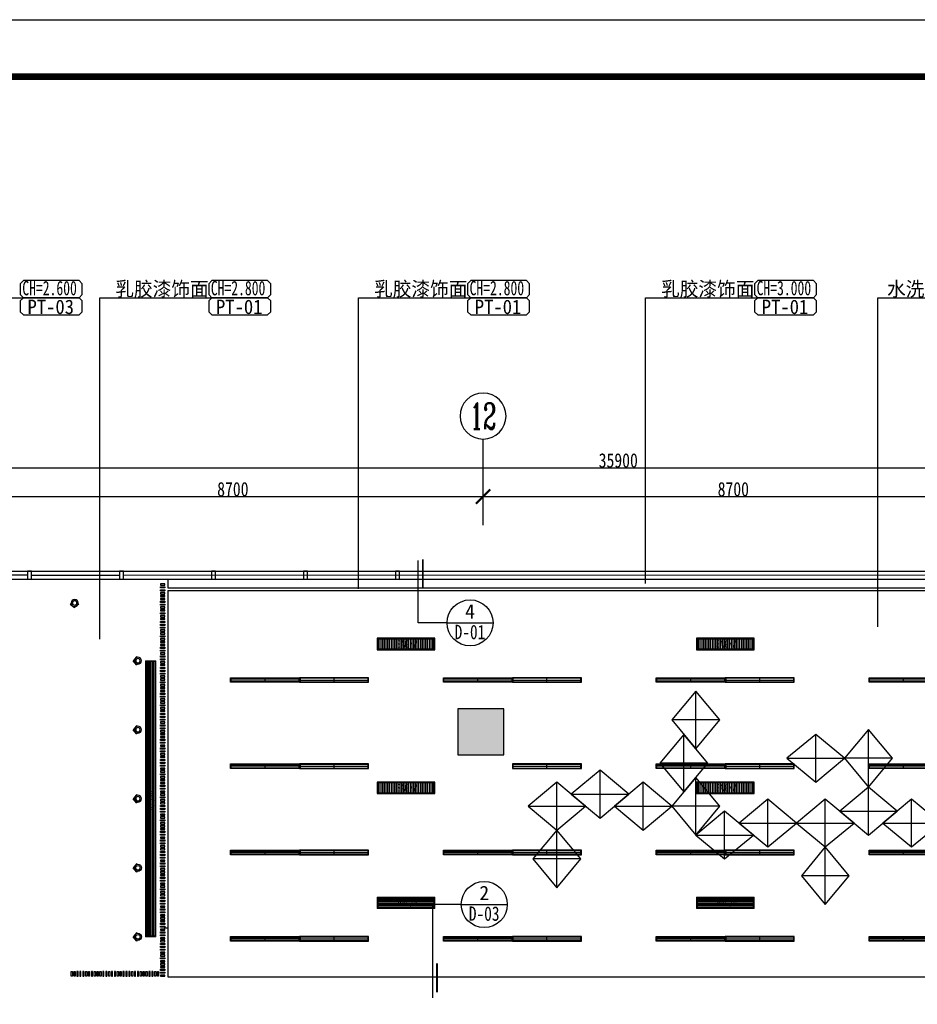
# Model space of a CAD drawing. Header units: millimetres. Extents: x -1061 to 60461, y -1061 to 43061.
# Tile 11 of 17: x 15213 to 30818, y 24880 to 42000. Entities that reach past the tile are written whole.
import ezdxf
from ezdxf.enums import TextEntityAlignment as Align

# ---------------------------------------------------------------- set-up
doc = ezdxf.new("R2010")
doc.units = ezdxf.units.MM
doc.header["$LTSCALE"] = 5
doc.layers.get('Defpoints').update_dxf_attribs({"color": 8})
for name, color, linetype in [('8', 8, 'Continuous'), ('A-建筑-原墙体', 2, 'Continuous'), ('A-建筑-拆墙', 251, 'Continuous'), ('A-建筑-柱子、剪力墙', 251, 'Continuous'), ('A-建筑-窗户', 4, 'Continuous'), ('A-建筑-轴号', 3, 'Continuous'), ('AXIS_TEXT', 50, 'Continuous'), ('B-平面-完成面造型线', 6, 'Continuous'), ('B-平面-尺寸', 8, 'Continuous'), ('C-顶棚-灯具', 4, 'Continuous'), ('C-顶棚-细线', 31, 'Continuous'), ('C-顶棚-造型线', 30, 'Continuous'), ('C-顶棚-造尺寸', 4, 'Continuous'), ('E--图例', 3, 'Continuous'), ('E-图框', 100, 'Continuous'), ('E-文本', 7, 'Continuous'), ('F-文本', 61, 'Continuous'), ('P-文字标注', 2, 'Continuous')]:
    doc.layers.add(name, color=color, linetype=linetype)
doc.layers.add('A-批量打印图层', color=251, linetype='Continuous', plot=False)
doc.layers.add('图框外线', color=1, linetype='Continuous', plot=False)
doc.layers.add('C-顶棚-空调', color=4, linetype='Continuous', lineweight=20)
doc.layers.add('E-空调', color=4, linetype='Continuous', lineweight=20)
doc.styles.add('-宋体', font='txt', dxfattribs={"width": 0.8})
doc.styles.add('_TCH_AXIS', font='COMPLEX', dxfattribs={"bigfont": 'GBCBIG'})
doc.styles.add('CCD_DIM', font='txt', dxfattribs={"width": 0.8})
doc.styles.add('COMPLEX', font='COMPLEX')
doc.styles.add('STSL', font='txt', dxfattribs={"width": 0.8})
doc.styles.add('TXT', font='gbenor.shx', dxfattribs={"width": 0.7})
doc.dimstyles.new('1', dxfattribs={"dimscale": 0, "dimtxt": 2.5, "dimasz": 1.5, "dimexe": 1, "dimexo": 0, "dimgap": 0.3, "dimtad": 1, "dimdec": 0, "dimzin": 0, "dimdsep": 46, "dimtxsty": 'Standard', "dimblk": 'ARCHTICK', "dimcen": 0.09, "dimclrd": 8, "dimclre": 8, "dimclrt": 4, "dimadec": 0, "dimazin": 0, "dimtfac": 1, "dimtdec": 0, "dimtix": 1, "dimtofl": 0, "dimtmove": 2, "dimatfit": 3, "dimldrblk": 'DOTSMALL', "dimfxl": 5, "dimfxlon": 1, "dimtolj": 1, "dimtzin": 0, "dimarcsym": 0})
doc.dimstyles.new('1-1', dxfattribs={"dimscale": 0, "dimtxt": 2.5, "dimasz": 1, "dimexe": 1, "dimexo": 1, "dimgap": 0.75, "dimtad": 1, "dimdec": 0, "dimrnd": 0.005, "dimzin": 0, "dimdsep": 46, "dimtxsty": 'CCD_DIM', "dimblk": 'ARCHTICK', "dimcen": 0.13, "dimclrd": 44, "dimclre": 44, "dimclrt": 50, "dimadec": 0, "dimazin": 0, "dimtfac": 1, "dimtdec": 0, "dimtix": 1, "dimtmove": 2, "dimatfit": 3, "dimldrblk": 'HBA_Leader_Dot', "dimfxl": 5, "dimfxlon": 1, "dimtvp": 1, "dimtolj": 1, "dimtzin": 0, "dimarcsym": 0})
pattern_1 = [(0, (15, 15), (0, 25), [])]

# ---------------------------------------------------------------- blocks, each defined once
blk = doc.blocks.new('_ArchTick')
at = {"color": 0, "linetype": 'ByBlock', "const_width": 0.15}
blk.add_lwpolyline([(-0.5, -0.5), (0.5, 0.5)], dxfattribs=at)
blk = doc.blocks.new('*D195')
at = {"layer": 'B-平面-尺寸', "color": 44, "lineweight": -2, "ltscale": 0.01, "transparency": 16777216}
for p, q in [((23269, 33704), (23269, 33959)), ((31969, 33704), (31969, 33959)), ((23269, 33709), (31969, 33709))]:
    blk.add_line(p, q, dxfattribs=at)
at = {"layer": 'Defpoints', "color": 0, "ltscale": 0.01, "transparency": 16777216}
for p in [(31969, 33709), (23269, 32709), (31969, 32709)]:
    blk.add_point(p, dxfattribs=at)
at = {"layer": 'B-平面-尺寸', "color": 44, "lineweight": -2, "ltscale": 0.01, "transparency": 16777216, "xscale": 249.9999999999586, "yscale": 249.9999999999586, "zscale": 249.9999999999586, "rotation": 180}
blk.add_blockref('_ArchTick', (23269, 33709), dxfattribs=at)
at = {"layer": 'B-平面-尺寸', "color": 44, "lineweight": -2, "ltscale": 0.01, "transparency": 16777216, "xscale": 249.9999999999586, "yscale": 249.9999999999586, "zscale": 249.9999999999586}
blk.add_blockref('_ArchTick', (31969, 33709), dxfattribs=at)
at = {"layer": 'B-平面-尺寸', "color": 50, "ltscale": 0.01, "transparency": 16777216, "insert": (27619, 33835), "char_height": 250, "attachment_point": 5, "style": 'CCD_DIM'}
blk.add_mtext('\\A1;8700', dxfattribs=at)
blk = doc.blocks.new('HBA_Leader_Dot')
at = {"color": 0, "linetype": 'ByBlock'}
blk.add_line((-5, 0), (-10, 0), dxfattribs=at)
at = {"color": 0, "linetype": 'ByBlock', "const_width": 5}
blk.add_lwpolyline([(-2.5, 0, 1), (2.5, 0, 1)], format="xyb", close=True, dxfattribs=at)
blk = doc.blocks.new('*D132')
at = {"layer": 'B-平面-尺寸', "color": 44, "lineweight": -2, "ltscale": 0.01, "transparency": 16777216}
for p, q in [((14569, 33704), (14569, 33959)), ((23269, 33704), (23269, 33959)), ((14569, 33709), (23269, 33709))]:
    blk.add_line(p, q, dxfattribs=at)
at = {"layer": 'Defpoints', "color": 0, "ltscale": 0.01, "transparency": 16777216}
for p in [(23269, 33709), (14569, 32709), (23269, 32709)]:
    blk.add_point(p, dxfattribs=at)
at = {"layer": 'B-平面-尺寸', "color": 44, "lineweight": -2, "ltscale": 0.01, "transparency": 16777216, "xscale": 249.9999999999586, "yscale": 249.9999999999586, "zscale": 249.9999999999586, "rotation": 180}
blk.add_blockref('_ArchTick', (14569, 33709), dxfattribs=at)
at = {"layer": 'B-平面-尺寸', "color": 44, "lineweight": -2, "ltscale": 0.01, "transparency": 16777216, "xscale": 249.9999999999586, "yscale": 249.9999999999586, "zscale": 249.9999999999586}
blk.add_blockref('_ArchTick', (23269, 33709), dxfattribs=at)
at = {"layer": 'B-平面-尺寸', "color": 50, "ltscale": 0.01, "transparency": 16777216, "insert": (18919, 33835), "char_height": 250, "attachment_point": 5, "style": 'CCD_DIM'}
blk.add_mtext('\\A1;8700', dxfattribs=at)
blk = doc.blocks.new('*D158')
at = {"layer": 'B-平面-尺寸', "color": 44, "lineweight": -2, "ltscale": 0.01, "transparency": 16777216}
for p, q in [((7669, 34204), (7669, 34459)), ((43569, 34204), (43569, 34459)), ((7669, 34209), (43569, 34209))]:
    blk.add_line(p, q, dxfattribs=at)
at = {"layer": 'Defpoints', "color": 0, "ltscale": 0.01, "transparency": 16777216}
for p in [(43569, 34209), (7669, 33169), (43569, 33169)]:
    blk.add_point(p, dxfattribs=at)
at = {"layer": 'B-平面-尺寸', "color": 44, "lineweight": -2, "ltscale": 0.01, "transparency": 16777216, "xscale": 249.9999999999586, "yscale": 249.9999999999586, "zscale": 249.9999999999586, "rotation": 180}
blk.add_blockref('_ArchTick', (7669, 34209), dxfattribs=at)
at = {"layer": 'B-平面-尺寸', "color": 44, "lineweight": -2, "ltscale": 0.01, "transparency": 16777216, "xscale": 249.9999999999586, "yscale": 249.9999999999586, "zscale": 249.9999999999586}
blk.add_blockref('_ArchTick', (43569, 34209), dxfattribs=at)
at = {"layer": 'B-平面-尺寸', "color": 50, "ltscale": 0.01, "transparency": 16777216, "insert": (25619, 34335), "char_height": 250, "attachment_point": 5, "style": 'CCD_DIM'}
blk.add_mtext('\\A1;35900', dxfattribs=at)
blk = doc.blocks.new('_AXISO')
blk.add_circle((0, 0), 0.5)
at = {"layer": 'AXIS_TEXT', "style": 'COMPLEX', "width": 1.041667}
blk.add_attdef('A', text='', height=0.56, dxfattribs=at).set_placement((-0.25, -0.28), (0.25, -0.28), align=Align.FIT)
blk = doc.blocks.new('A$C323A0BBE')
at = {"layer": 'C-顶棚-灯具', "color": 8}
for p, q in [((0, 600), (0, -600)), ((-40, 0), (40, 0))]:
    blk.add_line(p, q, dxfattribs=at)
at = {"layer": 'C-顶棚-灯具'}
blk.add_lwpolyline([(-40, -600), (40, -600), (40, 600), (-40, 600)], close=True, dxfattribs=at)
at = {"layer": 'C-顶棚-灯具', "color": 8}
blk.add_lwpolyline([(-30, -590), (30, -590), (30, 590), (-30, 590)], close=True, dxfattribs=at)
blk = doc.blocks.new('射灯(可调角度）')
h = blk.add_hatch(color=9)
edge = h.paths.add_edge_path()
edge.add_line((17, 44), (17, 59))
edge.add_line((17, 59), (63, 0))
edge.add_line((63, 0), (17, -59))
edge.add_line((17, -59), (17, -44))
edge.add_ellipse((0, 0), major_axis=(-33.5, 33.5), ratio=1, start_angle=156.4449, end_angle=225)
edge.add_ellipse((0, 0), major_axis=(33.5, 33.5), ratio=1, start_angle=315, end_angle=383.5551)
for p, q in [((17, 44), (17, 59)), ((17, 59), (63, 0)), ((17, -59), (63, 0))]:
    blk.add_line(p, q)
blk.add_circle((0, 0), 47.4)
at = {"color": 8}
blk.add_circle((0, 0), 30, dxfattribs=at)
blk = doc.blocks.new('A$C7DCD0865')
at = {"layer": 'C-顶棚-细线'}
for p, q in [((0, -300), (0, 300)), ((250, 0), (-250, 0))]:
    blk.add_line(p, q, dxfattribs=at)
blk.add_lwpolyline([(0, -300), (250, 0), (0, 300), (-250, 0)], close=True, dxfattribs=at)
blk = doc.blocks.new('*U24')
at = {"layer": 'C-顶棚-灯具'}
h = blk.add_hatch(dxfattribs=at)
h.set_pattern_fill('_USER', color=8, scale=30, angle=90, style=0, pattern_type=0)
h.set_pattern_definition([(90, (15, 15), (-30, 2e-15), [])])
h.paths.add_polyline_path([(15, 185), (15, 15), (985, 15), (985, 185)])
at = {"layer": 'C-顶棚-灯具', "linetype": 'ByBlock'}
blk.add_lwpolyline([(0, 200), (0, 0), (1000, 0), (1000, 200)], close=True, dxfattribs=at)
at = {"layer": 'C-顶棚-灯具', "color": 8}
blk.add_lwpolyline([(15, 185), (15, 15), (985, 15), (985, 185)], close=True, dxfattribs=at)
at = {"layer": 'C-顶棚-灯具', "style": 'STSL', "width": 0.75}
blk.add_text('SAG/V', height=125, dxfattribs=at).set_placement((339, 39))
blk = doc.blocks.new('A$C6A8D0C23')
at = {"layer": 'C-顶棚-灯具'}
h = blk.add_hatch(dxfattribs=at)
h.set_pattern_fill('_USER', color=8, scale=25, style=0, pattern_type=0)
h.set_pattern_definition(pattern_1)
h.paths.add_polyline_path([(15, 185), (15, 15), (985, 15), (985, 185)])
at = {"layer": 'C-顶棚-空调', "color": 8}
blk.add_lwpolyline([(15, 185), (15, 15), (985, 15), (985, 185)], close=True, dxfattribs=at)
at = {"layer": 'E-空调', "linetype": 'ByBlock'}
blk.add_lwpolyline([(0, 200), (0, 0), (1000, 0), (1000, 200)], close=True, dxfattribs=at)
at = {"layer": 'E-空调', "style": 'STSL', "width": 0.75}
blk.add_text('RAG/V', height=125, dxfattribs=at).set_placement((354, 36))
blk = doc.blocks.new('*U28')
at = {"layer": 'C-顶棚-灯具'}
h = blk.add_hatch(dxfattribs=at)
h.set_pattern_fill('_USER', color=8, scale=25, style=0, pattern_type=0)
h.set_pattern_definition(pattern_1)
h.paths.add_polyline_path([(-1885, 175), (-1885, 25), (2885, 25), (2885, 175)])
at = {"layer": 'C-顶棚-空调', "color": 8}
blk.add_lwpolyline([(-1885, 175), (-1885, 25), (2885, 25), (2885, 175)], close=True, dxfattribs=at)
at = {"layer": 'E-空调', "linetype": 'ByBlock'}
blk.add_lwpolyline([(-1900, 190), (-1900, 10), (2900, 10), (2900, 190)], close=True, dxfattribs=at)
at = {"layer": 'E-空调', "style": 'STSL', "width": 0.75}
blk.add_text('RAG/V', height=125, dxfattribs=at).set_placement((354, 36))
blk = doc.blocks.new('材料编号1')
at = {"layer": 'E--图例', "color": 3}
blk.add_lwpolyline([(8.72, -1.9), (8.72, -0.64), (8.35, -0.27), (1.89, -0.27), (1.52, -0.64), (1.52, -1.9), (1.89, -2.27), (8.35, -2.27)], close=True, dxfattribs=at)
at = {"layer": 'E-文本', "style": 'TXT', "width": 0.7}
blk.add_attdef('编号', (1.61, -2.3), '', height=2, dxfattribs=at)
blk = doc.blocks.new('A$C0688118A')
at = {"layer": 'P-文字标注', "color": 2}
blk.add_line((-8, 0), (0, 0), dxfattribs=at)
blk.add_circle((-4, 0), 4, dxfattribs=at)
blk.add_attdef('1', text='', height=2.5, dxfattribs=at).set_placement((-4, 2), align=Align.MIDDLE_CENTER)
at = {"layer": 'P-文字标注', "color": 2, "width": 3}
blk.add_attdef('222', text='', height=2.5, dxfattribs=at).set_placement((-6.68, -2.84), (-1.35, -2.84), align=Align.FIT)
blk = doc.blocks.new('图框')
at = {"layer": 'E-图框', "color": 4, "const_width": 1.13}
blk.add_lwpolyline([(-363.4, 295.3), (209.38, 295.3), (209.38, -104.9), (-363.4, -104.9)], close=True, dxfattribs=at)
at = {"layer": '图框外线', "color": 1}
blk.add_lwpolyline([(-374.72, 305.2), (219.28, 305.2), (219.28, -114.8), (-374.72, -114.8)], close=True, dxfattribs=at)
blk.add_lwpolyline([(-374.72, 305.2), (219.28, 305.2), (219.28, -114.8), (-374.72, -114.8)], close=True, dxfattribs=at)
blk.add_lwpolyline([(-374.72, 305.2), (219.28, 305.2), (219.28, -114.8), (-374.72, -114.8)], close=True, dxfattribs=at)

msp = doc.modelspace()

# ---------------------------------------------------------------- linework, layer by layer
at = {"layer": 'A-建筑-原墙体', "elevation": 6.894}
msp.add_lwpolyline([(22828.829, 29218.906), (23628.829, 29218.906), (23628.829, 30018.906), (22828.829, 30018.906)], close=True, dxfattribs=at)
at = {"layer": 'A-建筑-柱子、剪力墙'}
msp.add_solid([(22828.829, 29218.906, 6.894), (23628.829, 29218.906, 6.894), (22828.829, 30018.906, 6.894), (23628.829, 30018.906, 6.894)], dxfattribs=at)
at = {"layer": 'A-建筑-窗户', "ltscale": 0.01}
for p, q in [((9758.827, 32413.899, 6.894), (40218.827, 32413.899, 6.894)), ((9758.827, 32273.899, 6.894), (40218.827, 32273.899, 6.894)), ((14678.827, 32347.233, 6.894), (15348.827, 32347.233, 6.894)), ((15418.827, 32343.899, 6.894), (16948.827, 32344.106, 6.894)), ((17018.827, 32344.115, 6.894), (40148.827, 32347.233, 6.894))]:
    msp.add_line(p, q, dxfattribs=at)
at = {"layer": 'A-建筑-窗户', "ltscale": 0.01, "elevation": 6.894}
for points in [[(15348.827, 32273.899), (15418.827, 32273.899), (15418.827, 32413.899), (15348.827, 32413.899)], [(16948.827, 32273.899), (17018.827, 32273.899), (17018.827, 32413.899), (16948.827, 32413.899)], [(18548.827, 32273.899), (18618.827, 32273.899), (18618.827, 32413.899), (18548.827, 32413.899)], [(20148.827, 32273.899), (20218.827, 32273.899), (20218.827, 32413.899), (20148.827, 32413.899)], [(21748.827, 32273.899), (21818.827, 32273.899), (21818.827, 32413.899), (21748.827, 32413.899)]]:
    msp.add_lwpolyline(points, close=True, dxfattribs=at)
at = {"layer": 'A-建筑-轴号', "ltscale": 0.01}
msp.add_line((23268.827, 33208.899, 6.894), (23268.827, 34708.899, 6.894), dxfattribs=at)
at = {"layer": 'A-批量打印图层'}
msp.add_lwpolyline([(0, 42000), (59400, 42000), (59400, 0), (0, 0)], close=True, dxfattribs=at)
at = {"layer": 'B-平面-完成面造型线', "ltscale": 0.01, "elevation": 6.894}
for points in [[(17738.827, 32168.899), (17738.827, 32188.899), (17658.827, 32188.899), (17658.827, 32168.899)], [(17738.827, 32138.899), (17738.827, 32118.899), (17658.827, 32118.899), (17658.827, 32138.899)], [(17738.827, 32088.899), (17738.827, 32068.899), (17658.827, 32068.899), (17658.827, 32088.899)], [(17738.827, 32018.899), (17738.827, 32038.899), (17658.827, 32038.899), (17658.827, 32018.899)], [(17738.827, 31968.899), (17738.827, 31988.899), (17658.827, 31988.899), (17658.827, 31968.899)], [(17738.827, 31918.899), (17738.827, 31938.899), (17658.827, 31938.899), (17658.827, 31918.899)], [(17738.827, 31888.899), (17738.827, 31868.899), (17658.827, 31868.899), (17658.827, 31888.899)], [(17738.827, 31838.899), (17738.827, 31818.899), (17658.827, 31818.899), (17658.827, 31838.899)], [(17738.827, 31768.899), (17738.827, 31788.899), (17658.827, 31788.899), (17658.827, 31768.899)], [(17738.827, 31718.899), (17738.827, 31738.899), (17658.827, 31738.899), (17658.827, 31718.899)], [(17738.827, 31688.899), (17738.827, 31668.899), (17658.827, 31668.899), (17658.827, 31688.899)], [(17738.827, 31618.899), (17738.827, 31638.899), (17658.827, 31638.899), (17658.827, 31618.899)], [(17738.827, 31568.899), (17738.827, 31588.899), (17658.827, 31588.899), (17658.827, 31568.899)], [(17738.827, 31538.899), (17738.827, 31518.899), (17658.827, 31518.899), (17658.827, 31538.899)], [(17738.827, 31488.899), (17738.827, 31468.899), (17658.827, 31468.899), (17658.827, 31488.899)], [(17738.827, 31438.899), (17738.827, 31418.899), (17658.827, 31418.899), (17658.827, 31438.899)], [(17738.827, 31368.899), (17738.827, 31388.899), (17658.827, 31388.899), (17658.827, 31368.899)], [(17738.827, 31318.899), (17738.827, 31338.899), (17658.827, 31338.899), (17658.827, 31318.899)], [(17738.827, 31288.899), (17738.827, 31268.899), (17658.827, 31268.899), (17658.827, 31288.899)], [(17738.827, 31218.899), (17738.827, 31238.899), (17658.827, 31238.899), (17658.827, 31218.899)], [(17738.827, 31168.899), (17738.827, 31188.899), (17658.827, 31188.899), (17658.827, 31168.899)], [(17738.827, 31118.899), (17738.827, 31138.899), (17658.827, 31138.899), (17658.827, 31118.899)], [(17738.827, 31088.899), (17738.827, 31068.899), (17658.827, 31068.899), (17658.827, 31088.899)], [(17738.827, 31038.899), (17738.827, 31018.899), (17658.827, 31018.899), (17658.827, 31038.899)], [(17738.827, 30968.899), (17738.827, 30988.899), (17658.827, 30988.899), (17658.827, 30968.899)], [(17738.827, 30938.899), (17738.827, 30918.899), (17658.827, 30918.899), (17658.827, 30938.899)], [(17738.827, 30888.899), (17738.827, 30868.899), (17658.827, 30868.899), (17658.827, 30888.899)], [(17738.827, 30818.899), (17738.827, 30838.899), (17658.827, 30838.899), (17658.827, 30818.899)], [(17738.827, 30768.899), (17738.827, 30788.899), (17658.827, 30788.899), (17658.827, 30768.899)], [(17738.827, 30738.899), (17738.827, 30718.899), (17658.827, 30718.899), (17658.827, 30738.899)], [(17738.827, 30688.899), (17738.827, 30668.899), (17658.827, 30668.899), (17658.827, 30688.899)], [(17738.827, 30638.899), (17738.827, 30618.899), (17658.827, 30618.899), (17658.827, 30638.899)], [(17738.827, 30568.899), (17738.827, 30588.899), (17658.827, 30588.899), (17658.827, 30568.899)], [(17738.827, 30518.899), (17738.827, 30538.899), (17658.827, 30538.899), (17658.827, 30518.899)], [(17738.827, 30488.899), (17738.827, 30468.899), (17658.827, 30468.899), (17658.827, 30488.899)], [(17738.827, 30418.899), (17738.827, 30438.899), (17658.827, 30438.899), (17658.827, 30418.899)], [(17738.827, 30368.899), (17738.827, 30388.899), (17658.827, 30388.899), (17658.827, 30368.899)], [(17738.827, 30318.899), (17738.827, 30338.899), (17658.827, 30338.899), (17658.827, 30318.899)], [(17738.827, 30288.899), (17738.827, 30268.899), (17658.827, 30268.899), (17658.827, 30288.899)], [(17738.827, 30238.899), (17738.827, 30218.899), (17658.827, 30218.899), (17658.827, 30238.899)], [(17738.827, 30168.899), (17738.827, 30188.899), (17658.827, 30188.899), (17658.827, 30168.899)], [(17738.827, 30118.899), (17738.827, 30138.899), (17658.827, 30138.899), (17658.827, 30118.899)], [(17738.827, 30088.899), (17738.827, 30068.899), (17658.827, 30068.899), (17658.827, 30088.899)], [(17738.827, 30018.899), (17738.827, 30038.899), (17658.827, 30038.899), (17658.827, 30018.899)], [(17738.827, 29968.899), (17738.827, 29988.899), (17658.827, 29988.899), (17658.827, 29968.899)], [(17738.827, 29938.899), (17738.827, 29918.899), (17658.827, 29918.899), (17658.827, 29938.899)], [(17738.827, 29888.899), (17738.827, 29868.899), (17658.827, 29868.899), (17658.827, 29888.899)], [(17738.827, 29838.899), (17738.827, 29818.899), (17658.827, 29818.899), (17658.827, 29838.899)], [(17738.827, 29768.899), (17738.827, 29788.899), (17658.827, 29788.899), (17658.827, 29768.899)], [(17738.827, 29738.899), (17738.827, 29718.899), (17658.827, 29718.899), (17658.827, 29738.899)], [(17738.827, 29688.899), (17738.827, 29668.899), (17658.827, 29668.899), (17658.827, 29688.899)], [(17738.827, 29618.899), (17738.827, 29638.899), (17658.827, 29638.899), (17658.827, 29618.899)], [(17738.827, 29568.899), (17738.827, 29588.899), (17658.827, 29588.899), (17658.827, 29568.899)], [(17738.827, 29518.899), (17738.827, 29538.899), (17658.827, 29538.899), (17658.827, 29518.899)], [(17738.827, 29488.899), (17738.827, 29468.899), (17658.827, 29468.899), (17658.827, 29488.899)], [(17738.827, 29438.899), (17738.827, 29418.899), (17658.827, 29418.899), (17658.827, 29438.899)], [(17738.827, 29368.899), (17738.827, 29388.899), (17658.827, 29388.899), (17658.827, 29368.899)], [(17738.827, 29338.899), (17738.827, 29318.899), (17658.827, 29318.899), (17658.827, 29338.899)], [(17738.827, 29288.899), (17738.827, 29268.899), (17658.827, 29268.899), (17658.827, 29288.899)], [(17738.827, 29218.899), (17738.827, 29238.899), (17658.827, 29238.899), (17658.827, 29218.899)], [(17738.827, 29168.899), (17738.827, 29188.899), (17658.827, 29188.899), (17658.827, 29168.899)], [(17738.827, 29138.899), (17738.827, 29118.899), (17658.827, 29118.899), (17658.827, 29138.899)], [(17738.827, 29088.899), (17738.827, 29068.899), (17658.827, 29068.899), (17658.827, 29088.899)], [(17738.827, 29038.899), (17738.827, 29018.899), (17658.827, 29018.899), (17658.827, 29038.899)], [(17738.827, 28968.899), (17738.827, 28988.899), (17658.827, 28988.899), (17658.827, 28968.899)], [(17738.827, 28918.899), (17738.827, 28938.899), (17658.827, 28938.899), (17658.827, 28918.899)], [(17738.827, 28888.899), (17738.827, 28868.899), (17658.827, 28868.899), (17658.827, 28888.899)], [(17738.827, 28818.899), (17738.827, 28838.899), (17658.827, 28838.899), (17658.827, 28818.899)], [(17738.827, 28768.899), (17738.827, 28788.899), (17658.827, 28788.899), (17658.827, 28768.899)], [(17738.827, 28718.899), (17738.827, 28738.899), (17658.827, 28738.899), (17658.827, 28718.899)], [(17738.827, 28688.899), (17738.827, 28668.899), (17658.827, 28668.899), (17658.827, 28688.899)], [(17738.827, 28638.899), (17738.827, 28618.899), (17658.827, 28618.899), (17658.827, 28638.899)], [(17738.827, 28568.899), (17738.827, 28588.899), (17658.827, 28588.899), (17658.827, 28568.899)], [(17738.827, 28518.899), (17738.827, 28538.899), (17658.827, 28538.899), (17658.827, 28518.899)], [(17738.827, 28488.899), (17738.827, 28468.899), (17658.827, 28468.899), (17658.827, 28488.899)], [(17738.827, 28418.899), (17738.827, 28438.899), (17658.827, 28438.899), (17658.827, 28418.899)], [(17738.827, 28368.899), (17738.827, 28388.899), (17658.827, 28388.899), (17658.827, 28368.899)], [(17738.827, 28338.899), (17738.827, 28318.899), (17658.827, 28318.899), (17658.827, 28338.899)], [(17738.827, 28288.899), (17738.827, 28268.899), (17658.827, 28268.899), (17658.827, 28288.899)], [(17738.827, 28238.899), (17738.827, 28218.899), (17658.827, 28218.899), (17658.827, 28238.899)], [(17738.827, 28168.899), (17738.827, 28188.899), (17658.827, 28188.899), (17658.827, 28168.899)], [(17738.827, 28118.899), (17738.827, 28138.899), (17658.827, 28138.899), (17658.827, 28118.899)], [(17738.827, 28088.899), (17738.827, 28068.899), (17658.827, 28068.899), (17658.827, 28088.899)], [(17738.827, 28018.899), (17738.827, 28038.899), (17658.827, 28038.899), (17658.827, 28018.899)], [(17738.827, 27968.899), (17738.827, 27988.899), (17658.827, 27988.899), (17658.827, 27968.899)], [(17738.827, 27918.899), (17738.827, 27938.899), (17658.827, 27938.899), (17658.827, 27918.899)], [(17738.827, 27888.899), (17738.827, 27868.899), (17658.827, 27868.899), (17658.827, 27888.899)], [(17738.827, 27838.899), (17738.827, 27818.899), (17658.827, 27818.899), (17658.827, 27838.899)], [(17738.827, 27768.899), (17738.827, 27788.899), (17658.827, 27788.899), (17658.827, 27768.899)], [(17738.827, 27738.899), (17738.827, 27718.899), (17658.827, 27718.899), (17658.827, 27738.899)], [(17738.827, 27688.899), (17738.827, 27668.899), (17658.827, 27668.899), (17658.827, 27688.899)], [(17738.827, 27618.899), (17738.827, 27638.899), (17658.827, 27638.899), (17658.827, 27618.899)], [(17738.827, 27568.899), (17738.827, 27588.899), (17658.827, 27588.899), (17658.827, 27568.899)], [(17738.827, 27538.899), (17738.827, 27518.899), (17658.827, 27518.899), (17658.827, 27538.899)], [(17738.827, 27488.899), (17738.827, 27468.899), (17658.827, 27468.899), (17658.827, 27488.899)], [(17738.827, 27438.899), (17738.827, 27418.899), (17658.827, 27418.899), (17658.827, 27438.899)], [(17738.827, 27368.899), (17738.827, 27388.899), (17658.827, 27388.899), (17658.827, 27368.899)], [(17738.827, 27338.899), (17738.827, 27318.899), (17658.827, 27318.899), (17658.827, 27338.899)], [(17738.827, 27288.899), (17738.827, 27268.899), (17658.827, 27268.899), (17658.827, 27288.899)], [(17738.827, 27218.899), (17738.827, 27238.899), (17658.827, 27238.899), (17658.827, 27218.899)], [(17738.827, 27168.899), (17738.827, 27188.899), (17658.827, 27188.899), (17658.827, 27168.899)], [(17738.827, 27118.899), (17738.827, 27138.899), (17658.827, 27138.899), (17658.827, 27118.899)], [(17738.827, 27088.899), (17738.827, 27068.899), (17658.827, 27068.899), (17658.827, 27088.899)], [(17738.827, 27038.899), (17738.827, 27018.899), (17658.827, 27018.899), (17658.827, 27038.899)], [(17738.827, 26968.899), (17738.827, 26988.899), (17658.827, 26988.899), (17658.827, 26968.899)], [(17738.827, 26918.899), (17738.827, 26938.899), (17658.827, 26938.899), (17658.827, 26918.899)], [(17738.827, 26888.899), (17738.827, 26868.899), (17658.827, 26868.899), (17658.827, 26888.899)], [(17738.827, 26818.899), (17738.827, 26838.899), (17658.827, 26838.899), (17658.827, 26818.899)], [(17738.827, 26768.899), (17738.827, 26788.899), (17658.827, 26788.899), (17658.827, 26768.899)], [(17738.827, 26738.899), (17738.827, 26718.899), (17658.827, 26718.899), (17658.827, 26738.899)], [(17738.827, 26688.899), (17738.827, 26668.899), (17658.827, 26668.899), (17658.827, 26688.899)], [(17738.827, 26638.899), (17738.827, 26618.899), (17658.827, 26618.899), (17658.827, 26638.899)], [(17738.827, 26568.899), (17738.827, 26588.899), (17658.827, 26588.899), (17658.827, 26568.899)], [(17738.827, 26538.899), (17738.827, 26518.899), (17658.827, 26518.899), (17658.827, 26538.899)], [(17738.827, 26488.899), (17738.827, 26468.899), (17658.827, 26468.899), (17658.827, 26488.899)], [(17738.827, 26418.899), (17738.827, 26438.899), (17658.827, 26438.899), (17658.827, 26418.899)], [(17738.827, 26368.899), (17738.827, 26388.899), (17658.827, 26388.899), (17658.827, 26368.899)], [(17738.827, 26318.899), (17738.827, 26338.899), (17658.827, 26338.899), (17658.827, 26318.899)], [(17738.827, 26288.899), (17738.827, 26268.899), (17658.827, 26268.899), (17658.827, 26288.899)], [(17738.827, 26238.899), (17738.827, 26218.899), (17658.827, 26218.899), (17658.827, 26238.899)], [(17738.827, 26168.899), (17738.827, 26188.899), (17658.827, 26188.899), (17658.827, 26168.899)], [(17738.827, 26138.899), (17738.827, 26118.899), (17658.827, 26118.899), (17658.827, 26138.899)], [(17738.827, 26088.899), (17738.827, 26068.899), (17658.827, 26068.899), (17658.827, 26088.899)], [(17738.827, 26018.899), (17738.827, 26038.899), (17658.827, 26038.899), (17658.827, 26018.899)], [(17738.827, 25968.899), (17738.827, 25988.899), (17658.827, 25988.899), (17658.827, 25968.899)], [(17738.827, 25938.899), (17738.827, 25918.899), (17658.827, 25918.899), (17658.827, 25938.899)], [(17738.827, 25888.899), (17738.827, 25868.899), (17658.827, 25868.899), (17658.827, 25888.899)], [(17738.827, 25838.899), (17738.827, 25818.899), (17658.827, 25818.899), (17658.827, 25838.899)], [(17738.827, 25768.899), (17738.827, 25788.899), (17658.827, 25788.899), (17658.827, 25768.899)], [(17738.827, 25718.899), (17738.827, 25738.899), (17658.827, 25738.899), (17658.827, 25718.899)], [(17738.827, 25688.899), (17738.827, 25668.899), (17658.827, 25668.899), (17658.827, 25688.899)], [(17738.827, 25618.899), (17738.827, 25638.899), (17658.827, 25638.899), (17658.827, 25618.899)], [(17738.827, 25568.899), (17738.827, 25588.899), (17658.827, 25588.899), (17658.827, 25568.899)], [(17738.827, 25518.899), (17738.827, 25538.899), (17658.827, 25538.899), (17658.827, 25518.899)], [(16128.827, 25368.899), (16108.827, 25368.899), (16108.827, 25448.899), (16128.827, 25448.899)], [(16178.827, 25368.899), (16158.827, 25368.899), (16158.827, 25448.899), (16178.827, 25448.899)], [(16208.827, 25368.899), (16228.827, 25368.899), (16228.827, 25448.899), (16208.827, 25448.899)], [(16258.827, 25368.899), (16278.827, 25368.899), (16278.827, 25448.899), (16258.827, 25448.899)], [(16308.827, 25368.899), (16328.827, 25368.899), (16328.827, 25448.899), (16308.827, 25448.899)], [(16378.827, 25368.899), (16358.827, 25368.899), (16358.827, 25448.899), (16378.827, 25448.899)], [(16428.827, 25368.899), (16408.827, 25368.899), (16408.827, 25448.899), (16428.827, 25448.899)], [(16458.827, 25368.899), (16478.827, 25368.899), (16478.827, 25448.899), (16458.827, 25448.899)], [(16528.827, 25368.899), (16508.827, 25368.899), (16508.827, 25448.899), (16528.827, 25448.899)], [(16578.827, 25368.899), (16558.827, 25368.899), (16558.827, 25448.899), (16578.827, 25448.899)], [(16628.827, 25368.899), (16608.827, 25368.899), (16608.827, 25448.899), (16628.827, 25448.899)], [(16658.827, 25368.899), (16678.827, 25368.899), (16678.827, 25448.899), (16658.827, 25448.899)], [(16708.827, 25368.899), (16728.827, 25368.899), (16728.827, 25448.899), (16708.827, 25448.899)], [(16778.827, 25368.899), (16758.827, 25368.899), (16758.827, 25448.899), (16778.827, 25448.899)], [(16808.827, 25368.899), (16828.827, 25368.899), (16828.827, 25448.899), (16808.827, 25448.899)], [(16858.827, 25368.899), (16878.827, 25368.899), (16878.827, 25448.899), (16858.827, 25448.899)], [(16928.827, 25368.899), (16908.827, 25368.899), (16908.827, 25448.899), (16928.827, 25448.899)], [(16978.827, 25368.899), (16958.827, 25368.899), (16958.827, 25448.899), (16978.827, 25448.899)], [(17008.827, 25368.899), (17028.827, 25368.899), (17028.827, 25448.899), (17008.827, 25448.899)], [(17058.827, 25368.899), (17078.827, 25368.899), (17078.827, 25448.899), (17058.827, 25448.899)], [(17108.827, 25368.899), (17128.827, 25368.899), (17128.827, 25448.899), (17108.827, 25448.899)], [(17178.827, 25368.899), (17158.827, 25368.899), (17158.827, 25448.899), (17178.827, 25448.899)], [(17208.827, 25368.899), (17228.827, 25368.899), (17228.827, 25448.899), (17208.827, 25448.899)], [(17258.827, 25368.899), (17278.827, 25368.899), (17278.827, 25448.899), (17258.827, 25448.899)], [(17328.827, 25368.899), (17308.827, 25368.899), (17308.827, 25448.899), (17328.827, 25448.899)], [(17378.827, 25368.899), (17358.827, 25368.899), (17358.827, 25448.899), (17378.827, 25448.899)], [(17428.827, 25368.899), (17408.827, 25368.899), (17408.827, 25448.899), (17428.827, 25448.899)], [(17458.827, 25368.899), (17478.827, 25368.899), (17478.827, 25448.899), (17458.827, 25448.899)], [(17508.827, 25368.899), (17528.827, 25368.899), (17528.827, 25448.899), (17508.827, 25448.899)], [(17578.827, 25368.899), (17558.827, 25368.899), (17558.827, 25448.899), (17578.827, 25448.899)], [(17628.827, 25368.899), (17608.827, 25368.899), (17608.827, 25448.899), (17628.827, 25448.899)], [(17738.827, 25488.899), (17738.827, 25468.899), (17658.827, 25468.899), (17658.827, 25488.899)], [(17738.827, 25438.899), (17738.827, 25418.899), (17658.827, 25418.899), (17658.827, 25438.899)], [(17738.827, 25368.899), (17738.827, 25388.899), (17658.827, 25388.899), (17658.827, 25368.899)]]:
    msp.add_lwpolyline(points, close=True, dxfattribs=at)
at = {"layer": 'C-顶棚-造型线', "ltscale": 0.01}
for p, q in [((17788.827, 32273.899, 6.894), (17788.827, 32123.899, 6.894)), ((17788.827, 32123.899, 6.894), (36218.827, 32123.899, 6.894)), ((17788.827, 32073.899, 6.894), (36218.827, 32073.899, 6.894)), ((17788.827, 32073.899, 6.894), (17788.827, 25358.899, 6.894)), ((17788.827, 25358.899, 6.894), (36218.827, 25358.899, 6.894))]:
    msp.add_line(p, q, dxfattribs=at)
at = {"layer": 'P-文字标注', "color": 4}
for points in [[(22642.365, 31512.493), (22142.365, 31512.493), (22142.365, 32598.525)], [(22889.427, 26616.17), (22389.427, 26616.17), (22389.427, 24990.69)]]:
    msp.add_lwpolyline(points, dxfattribs=at)
at = {"layer": 'P-文字标注', "color": 4, "const_width": 30}
for points in [[(22220.439, 32117.591), (22220.439, 32617.591)], [(22467.5, 25590.69), (22467.5, 25090.69)]]:
    msp.add_lwpolyline(points, dxfattribs=at)

# ---------------------------------------------------------------- block references
at = {"xscale": 100, "yscale": 100, "zscale": 100}
msp.add_blockref('图框', (37471.626, 11480.306), dxfattribs=at)
at = {"layer": '8'}
ref = msp.add_blockref('A$C0688118A', (23442.365, 31512.493), dxfattribs=dict(at, xscale=100, yscale=100, zscale=100))
ref.add_attrib('222', 'D-01', dxfattribs={"layer": 'P-文字标注', "color": 2, "height": 250, "width": 0.745833}).set_placement((22774.439, 31228.679), (23307.773, 31228.679), align=Align.FIT)
ref.add_attrib('1', '4', dxfattribs={"layer": 'P-文字标注', "color": 2, "height": 250}).set_placement((23042.365, 31712.493), align=Align.MIDDLE_CENTER)
ref = msp.add_blockref('A$C0688118A', (23689.427, 26616.17), dxfattribs=dict(at, xscale=100, yscale=100, zscale=100))
ref.add_attrib('222', 'D-03', dxfattribs={"layer": 'P-文字标注', "color": 2, "height": 250, "width": 0.745833}).set_placement((23021.501, 26332.357), (23554.834, 26332.357), align=Align.FIT)
ref.add_attrib('1', '2', dxfattribs={"layer": 'P-文字标注', "color": 2, "height": 250}).set_placement((23289.427, 26816.17), align=Align.MIDDLE_CENTER)
at = {"layer": 'A-建筑-轴号', "ltscale": 0.01}
ref = msp.add_blockref('_AXISO', (23268.827, 35108.899, 6.894), dxfattribs=dict(at, xscale=-800, yscale=800, zscale=800, rotation=180))
ref.add_attrib('A', '12', dxfattribs={"layer": 'AXIS_TEXT', "height": 452.5483, "style": '_TCH_AXIS', "width": 0.724138}).set_placement((23042.553, 34882.625, 6.894), (23495.101, 34882.625, 6.894), align=Align.FIT)
at = {"layer": 'C-顶棚-灯具', "linetype": 'ByBlock', "ltscale": 0.01, "yscale": 1.28000000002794}
for p, xscale, zscale, rotation in [((16168.827, 31858.899, 6.894), -1.28000000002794, 1.28, 90), ((17268.827, 27253.899, 6.894), 1.28000000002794, 1.28000000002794, 180), ((17268.827, 26053.899, 6.894), 1.28000000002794, 1.28000000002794, 180)]:
    msp.add_blockref('射灯(可调角度）', p, dxfattribs=dict(at, xscale=xscale, zscale=zscale, rotation=rotation))
at = {"layer": 'C-顶棚-灯具', "ltscale": 0.01}
for name, p in [('*U24', (21428.827, 31043.899, 6.894)), ('*U24', (26978.827, 31043.899, 6.894)), ('*U24', (21428.827, 28543.899, 6.894)), ('*U24', (26978.827, 28543.899, 6.894)), ('A$C6A8D0C23', (21428.827, 26543.899, 6.894)), ('A$C6A8D0C23', (26978.827, 26543.899, 6.894))]:
    msp.add_blockref(name, p, dxfattribs=at)
at = {"layer": 'C-顶棚-灯具', "linetype": 'ByBlock', "ltscale": 0.01, "xscale": -1.28000000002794, "yscale": 1.28000000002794, "zscale": 1.28}
for p in [(17268.827, 30853.899, 6.894), (17268.827, 29653.899, 6.894), (17268.827, 28453.899, 6.894)]:
    msp.add_blockref('射灯(可调角度）', p, dxfattribs=at)
at = {"layer": 'C-顶棚-灯具', "ltscale": 0.01}
for name, p, rotation in [('*U28', (17388.827, 28953.899, 6.894), 270), ('A$C323A0BBE', (20678.827, 30518.899, 6.894), 90), ('A$C323A0BBE', (24378.827, 30518.899, 6.894), 90), ('A$C323A0BBE', (28078.827, 30518.899, 6.894), 90), ('A$C323A0BBE', (20678.827, 29018.899, 6.894), 90), ('A$C323A0BBE', (24378.827, 29018.899, 6.894), 90), ('A$C323A0BBE', (28078.827, 29018.899, 6.894), 90), ('A$C323A0BBE', (20678.827, 27518.899, 6.894), 90), ('A$C323A0BBE', (24378.827, 27518.899, 6.894), 90), ('A$C323A0BBE', (28078.827, 27518.899, 6.894), 90), ('A$C323A0BBE', (20678.827, 26018.899, 6.894), 90), ('A$C323A0BBE', (24378.827, 26018.899, 6.894), 90), ('A$C323A0BBE', (28078.827, 26018.899, 6.894), 90)]:
    msp.add_blockref(name, p, dxfattribs=dict(at, rotation=rotation))
at = {"layer": 'C-顶棚-灯具', "ltscale": 0.01, "xscale": -1, "rotation": 270}
for p in [(19478.827, 30518.899, 6.894), (23178.827, 30518.899, 6.894), (26878.827, 30518.899, 6.894), (30578.827, 30518.899, 6.894), (19478.827, 29018.899, 6.894), (26878.827, 29018.899, 6.894), (30578.827, 29018.899, 6.894), (19478.827, 27518.899, 6.894), (23178.827, 27518.899, 6.894), (26878.827, 27518.899, 6.894), (30578.827, 27518.899, 6.894), (19478.827, 26018.899, 6.894), (23178.827, 26018.899, 6.894), (26878.827, 26018.899, 6.894), (30578.827, 26018.899, 6.894)]:
    msp.add_blockref('A$C323A0BBE', p, dxfattribs=at)
at = {"layer": 'C-顶棚-细线', "ltscale": 0.01, "xscale": 1.666666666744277, "yscale": 1.666666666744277, "zscale": 1.666666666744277}
for p in [(26968.827, 29823.899, 6.894), (29968.827, 29157.233, 6.894), (26760.494, 29073.899, 6.894), (26968.827, 28323.899, 6.894), (24552.161, 27407.233, 6.894), (29218.827, 27115.566, 6.894)]:
    msp.add_blockref('A$C7DCD0865', p, dxfattribs=at)
at = {"layer": 'C-顶棚-细线', "ltscale": 0.01, "xscale": 1.666666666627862, "yscale": 1.666666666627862, "zscale": 1.666666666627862, "rotation": 270}
for p in [(29052.161, 29157.233, 6.894), (25302.161, 28532.233, 6.894), (24552.161, 28323.899, 6.894), (26052.161, 28323.899, 6.894), (29968.827, 28240.566, 6.894), (28218.827, 28032.233, 6.894), (29218.827, 28032.233, 6.894), (30718.827, 28032.233, 6.894), (27468.827, 27823.899, 6.894)]:
    msp.add_blockref('A$C7DCD0865', p, dxfattribs=at)
at = {"layer": 'F-文本', "color": 43}
ref = msp.add_blockref('材料编号1', (16530.042, 37125.006), dxfattribs=dict(at, xscale=150, yscale=150, zscale=150, rotation=180))
ref.add_attrib('编号', 'CH=2.600', (15258.599, 37208.109), dxfattribs={"color": 7, "height": 250, "style": '-宋体', "width": 0.697043})
ref = msp.add_blockref('材料编号1', (19807.109, 37125.006), dxfattribs=dict(at, xscale=150, yscale=150, zscale=150, rotation=180))
ref.add_attrib('编号', 'CH=2.800', (18535.666, 37208.109), dxfattribs={"color": 7, "height": 250, "style": '-宋体', "width": 0.697043})
ref = msp.add_blockref('材料编号1', (24305.806, 37125.006), dxfattribs=dict(at, xscale=150, yscale=150, zscale=150, rotation=180))
ref.add_attrib('编号', 'CH=2.800', (23034.363, 37208.109), dxfattribs={"color": 7, "height": 250, "style": '-宋体', "width": 0.697043})
ref = msp.add_blockref('材料编号1', (29295.121, 37125.006), dxfattribs=dict(at, xscale=150, yscale=150, zscale=150, rotation=180))
ref.add_attrib('编号', 'CH=3.000', (28023.678, 37208.109), dxfattribs={"color": 7, "height": 250, "style": '-宋体', "width": 0.697043})
ref = msp.add_blockref('材料编号1', (16530.042, 36825.006), dxfattribs=dict(at, xscale=150, yscale=150, zscale=150, rotation=180))
ref.add_attrib('编号', 'PT-03', (15348.437, 36882.756), dxfattribs={"color": 7, "height": 250, "style": '-宋体', "width": 0.951562})
ref = msp.add_blockref('材料编号1', (19807.109, 36825.006), dxfattribs=dict(at, xscale=150, yscale=150, zscale=150, rotation=180))
ref.add_attrib('编号', 'PT-01', (18625.504, 36882.756), dxfattribs={"color": 7, "height": 250, "style": '-宋体', "width": 0.951562})
ref = msp.add_blockref('材料编号1', (24305.806, 36825.006), dxfattribs=dict(at, xscale=150, yscale=150, zscale=150, rotation=180))
ref.add_attrib('编号', 'PT-01', (23124.202, 36882.756), dxfattribs={"color": 7, "height": 250, "style": '-宋体', "width": 0.951562})
ref = msp.add_blockref('材料编号1', (29295.121, 36825.006), dxfattribs=dict(at, xscale=150, yscale=150, zscale=150, rotation=180))
ref.add_attrib('编号', 'PT-01', (28113.517, 36882.756), dxfattribs={"color": 7, "height": 250, "style": '-宋体', "width": 0.951562})

# ---------------------------------------------------------------- texts
at = {"layer": 'E-文本', "char_height": 250, "width": 6727.35379, "attachment_point": 9, "style": '-宋体'}
for s, insert in [('{\\W1;乳胶漆饰面}', (18499.835, 37165.106)), ('{\\W1;乳胶漆饰面}', (22998.533, 37165.106)), ('{\\W1;乳胶漆饰面}', (27987.848, 37165.106)), ('{\\W1;水洗面}', (31266.558, 37165.106))]:
    msp.add_mtext(s, dxfattribs=dict(at, insert=insert))

# ---------------------------------------------------------------- dimensions: what is measured, and where the dimension line sits
at = {"layer": 'B-平面-尺寸', "ltscale": 0.01}
dim = msp.add_linear_dim(base=(43568.827, 34208.899, 6.894), p1=(7668.827, 33168.907, 6.894), p2=(43568.827, 33168.907, 6.894), dimstyle='1-1', override={"dimscale": 1, "dimtxt": 250, "dimasz": 250, "dimexe": 250, "dimexo": 250, "dimlfac": 1}, dxfattribs=at)
dim.commit()
dim.dimension.update_dxf_attribs({"geometry": '*D158', "text_midpoint": (25618.827, 34334.649, 6.894)})
for p1, p2, picture, middle in [((14568.827, 32708.892, 6.894), (23268.827, 32708.892, 6.894), '*D132', (18918.827, 33834.649, 6.894)), ((23268.827, 32708.892, 6.894), (31968.827, 32708.892, 6.894), '*D195', (27618.827, 33834.649, 6.894))]:
    dim = msp.add_aligned_dim(p1=p1, p2=p2, distance=1000.008, dimstyle='1-1', override={"dimscale": 1, "dimtxt": 250, "dimasz": 250, "dimexe": 250, "dimexo": 250, "dimlfac": 1}, dxfattribs=at)
    dim.commit()
    dim.dimension.update_dxf_attribs({"geometry": picture, "text_midpoint": middle})
at = {"layer": 'C-顶棚-造尺寸', "ltscale": 0.01}
msp.add_linear_dim(base=(17788.827, 26211.87, 6.894), p1=(17738.827, 25538.899, 6.894), p2=(17788.827, 25538.899, 6.894), dimstyle='1-1', override={"dimscale": 1, "dimlfac": 100}, dxfattribs=at).render()

# ---------------------------------------------------------------- leaders
at = {"layer": 'A-建筑-拆墙'}
for points in [[(13329.959, 30859.848), (13329.959, 37165.106), (15278.159, 37165.106)], [(16607.026, 31227.646), (16607.026, 37165.106), (18555.226, 37165.106)], [(21105.723, 32104.202), (21105.723, 37165.106), (23053.923, 37165.106)], [(26095.038, 32197.824), (26095.038, 37165.106), (28043.238, 37165.106)], [(30131.854, 31441.401), (30131.854, 37165.106), (31321.948, 37165.106)]]:
    msp.add_leader(points, dimstyle='1', override={"dimscale": 0.117162, "dimasz": 0.75, "dimtad": 0, "dimldrblk": 'Dot'}, dxfattribs=at)

doc.saveas('drawing.dxf')
